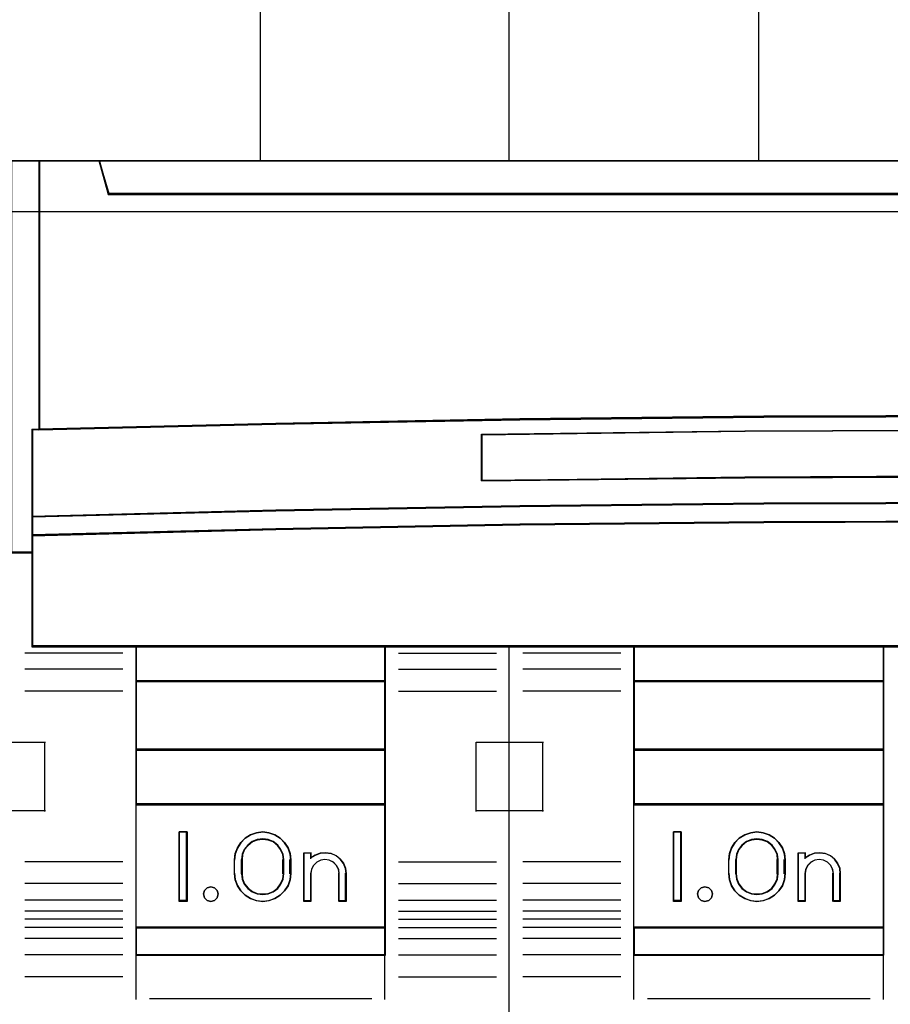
# Model space of a CAD drawing. Header units: millimetres. Extents: x 203 to 3426, y 719 to 2381.
# Tile 53 of 185: x 2534.91 to 2538.16, y 1114.62 to 1118.3. Entities that reach past the tile are written whole.
import ezdxf

# ---------------------------------------------------------------- set-up
doc = ezdxf.new("R2010")
doc.units = ezdxf.units.MM
doc.layers.add('45', color=7, linetype='Continuous')
doc.layers.add('E_Legrand_obudowy', color=7, linetype='Continuous')

# ---------------------------------------------------------------- blocks, each defined once
blk = doc.blocks.new('XL3 160 wnękowa 6x24M')
at = {"layer": 'E_Legrand_obudowy'}
blk.add_lwpolyline([(-215.641, -325.091), (215.545, -325.091), (215.545, -370.033), (-215.641, -370.033), (-215.641, -325.091)], dxfattribs=at)
blk = doc.blocks.new('S304 TX3')
at = {"layer": '45', "color": 139}
for points in [[(17.970325, 22.215289), (17.970325, 41.02555)], [(8.979787, 29.461747), (8.979787, 22.215289)], [(26.975195, 29.461747), (26.975195, 22.215289)], [(-0.014334, 22.247615), (71.983424, 22.247615)], [(0.981828, 22.247615), (0.981828, 12.531794)], [(3.164067, 22.247615), (3.518815, 21.033586)], [(3.486565, 21.065913), (68.482525, 21.065913)], [(71.232719, 12.521018), (62.422764, 12.749816), (53.612809, 12.919948), (44.797285, 13.01968), (35.981761, 13.049013), (27.171805, 13.01968), (18.356281, 12.919948), (9.540757, 12.749816), (0.736371, 12.521018)], [(0.736371, 12.553344), (0.736371, 4.701668)], [(54.989552, 12.339632), (45.485257, 12.473992), (35.980962, 12.521018), (26.482238, 12.473992), (16.972371, 12.339632)], [(16.972371, 10.694587), (16.972371, 12.371958)], [(54.989552, 10.694587), (45.485257, 10.823202), (35.980962, 10.870586), (26.482238, 10.823202), (16.972371, 10.694587)], [(71.232719, 9.387172), (62.422764, 9.621038), (53.612809, 9.778898), (44.797285, 9.884137), (35.981761, 9.913371), (27.171805, 9.884137), (18.356281, 9.778898), (9.540757, 9.621038), (0.736371, 9.387172)], [(71.232719, 8.710117), (62.422764, 8.944782), (53.612809, 9.114913), (44.797285, 9.208779), (35.981761, 9.238112), (27.171805, 9.208779), (18.356281, 9.114913), (9.540757, 8.944782), (0.736371, 8.710117)], [(35.981762, 9.221949), (27.175837, 9.194451), (18.364346, 9.106459), (9.552854, 8.946972), (0.752496, 8.726991), (0.752496, 8.105544), (0.752496, 4.717831), (4.504198, 4.717831), (13.488246, 4.717831), (17.985836, 4.717831), (22.483426, 4.717831), (31.489738, 4.717831), (35.981762, 4.717831)], [(0.768621, 8.121062), (-0.014334, 8.121062)], [(71.232719, 4.733994), (0.736371, 4.733994)], [(4.488102, 4.733994), (4.488102, -6.438303)], [(4.488102, 4.733994), (13.505514, 4.733994)], [(13.471473, 4.733994), (13.471473, -6.438303)], [(17.970325, -41.02555), (17.970325, 4.733994)], [(22.467385, 4.733994), (22.467385, -6.438303)], [(22.467385, 4.733994), (31.506297, 4.733994)], [(31.474047, 4.733994), (31.474047, -6.438303)], [(4.020479, 4.475384), (0.480164, 4.475384)], [(13.973137, 4.475384), (17.508077, 4.475384)], [(22.005137, 4.475384), (18.470197, 4.475384)], [(4.020479, 3.888125), (0.480164, 3.888125)], [(13.973137, 3.888125), (17.508077, 3.888125)], [(22.005137, 3.888125), (18.470197, 3.888125)], [(4.488102, 3.475068), (13.505514, 3.475068)], [(22.467385, 3.475068), (31.506297, 3.475068)], [(4.020479, 3.096133), (0.480164, 3.096133)], [(13.973137, 3.096133), (17.508077, 3.096133)], [(22.005137, 3.096133), (18.470197, 3.096133)], [(-0.014334, 1.253539), (1.220118, 1.253539)], [(1.187869, 1.253539), (1.187869, -1.248151)], [(16.773497, -1.248151), (16.773497, 1.253539)], [(16.773497, 1.253539), (18.002574, 1.253539)], [(17.970325, 1.253539), (19.210152, 1.253539)], [(19.177902, 1.253539), (19.177902, -1.248151)], [(4.488102, 1.005704), (13.505514, 1.005704)], [(22.467385, 1.005704), (31.506297, 1.005704)], [(4.488102, -0.973378), (13.505514, -0.973378)], [(22.467385, -0.973378), (31.506297, -0.973378)], [(-0.014334, -1.215824), (1.220118, -1.215824)], [(16.773497, -1.215824), (18.002574, -1.215824)], [(17.970325, -1.215824), (19.210152, -1.215824)], [(6.335301, -1.98447), (6.052219, -1.98447)], [(6.052219, -1.98447), (6.052219, -4.493343)], [(6.303051, -1.98447), (6.303051, -4.493343)], [(10.087032, -3.008133), (10.058738, -2.780652), (9.985176, -2.570233), (9.860685, -2.376874), (9.702243, -2.211951), (9.509849, -2.092523), (9.29482, -2.012905), (9.068474, -1.98447), (8.842128, -2.012905), (8.627099, -2.092523), (8.440364, -2.211951), (8.276263, -2.376874), (8.157431, -2.570233), (8.07821, -2.780652), (8.049917, -3.008133)], [(24.187376, -1.98447), (23.902503, -1.98447)], [(23.902503, -1.98447), (23.902503, -4.493343)], [(24.153335, -1.98447), (24.153335, -4.493343)], [(27.939107, -3.008133), (27.910814, -2.780652), (27.837251, -2.570233), (27.712761, -2.376874), (27.554319, -2.211951), (27.356266, -2.092523), (27.146896, -2.012905), (26.92055, -1.98447), (26.694204, -2.012905), (26.479175, -2.092523), (26.281122, -2.211951), (26.12268, -2.376874), (26.003848, -2.570233), (25.930286, -2.780652), (25.901992, -3.008133)], [(9.830825, -3.008133), (9.808068, -2.806898), (9.728419, -2.622912), (9.614636, -2.461925), (9.449649, -2.335434), (9.267596, -2.26069), (9.068474, -2.237692), (8.869353, -2.26069), (8.687299, -2.335434), (8.528002, -2.461925), (8.40284, -2.622912), (8.328881, -2.806898), (8.306124, -3.008133)], [(27.6829, -3.008133), (27.660148, -2.806898), (27.580516, -2.622912), (27.466756, -2.461925), (27.301803, -2.335434), (27.114099, -2.26069), (26.920706, -2.237692), (26.721626, -2.26069), (26.539609, -2.335434), (26.374657, -2.461925), (26.255209, -2.622912), (26.181265, -2.806898), (26.152825, -3.008133)], [(10.554654, -2.73336), (10.832361, -2.73336)], [(10.554654, -2.73336), (10.554654, -4.493343)], [(10.800111, -2.73336), (10.800111, -2.95246)], [(12.079355, -3.502006), (12.062222, -3.306976), (11.982269, -3.123419), (11.868051, -2.968543), (11.719567, -2.842347), (11.536818, -2.762041), (11.342648, -2.73336), (11.148477, -2.744833), (10.965728, -2.819403), (10.800111, -2.92839)], [(28.40673, -2.73336), (28.684437, -2.73336)], [(28.40673, -2.73336), (28.40673, -4.493343)], [(28.650395, -2.73336), (28.650395, -2.95246)], [(29.93143, -3.502006), (29.908555, -3.306976), (29.834209, -3.123419), (29.719831, -2.968543), (29.571139, -2.842347), (29.388134, -2.762041), (29.193691, -2.73336), (28.99353, -2.744833), (28.816243, -2.819403), (28.650395, -2.92839)], [(4.020479, -3.063806), (0.480164, -3.063806)], [(8.049917, -3.502006), (8.049917, -2.975807)], [(8.306124, -3.502006), (8.306124, -2.975807)], [(9.798575, -3.502006), (9.798575, -2.975807)], [(10.054782, -3.502006), (10.054782, -2.975807)], [(11.835689, -3.502006), (11.812676, -3.344146), (11.737885, -3.19798), (11.62282, -3.0752), (11.473237, -3.00504), (11.3179, -2.975807), (11.162564, -3.00504), (11.018733, -3.0752), (10.897916, -3.19798), (10.828877, -3.344146), (10.800111, -3.502006)], [(13.973137, -3.063806), (17.508077, -3.063806)], [(22.005137, -3.063806), (18.470197, -3.063806)], [(25.901992, -3.502006), (25.901992, -2.975807)], [(26.152825, -3.502006), (26.152825, -2.975807)], [(27.648859, -3.502006), (27.648859, -2.975807)], [(27.905066, -3.502006), (27.905066, -2.975807)], [(29.685973, -3.502006), (29.657207, -3.344146), (29.588169, -3.19798), (29.467351, -3.0752), (29.323521, -3.00504), (29.168184, -2.975807), (29.012847, -3.00504), (28.869017, -3.0752), (28.7482, -3.19798), (28.679161, -3.344146), (28.650395, -3.502006)], [(8.049917, -3.469679), (8.07821, -3.69716), (8.157431, -3.918954), (8.276263, -4.106625), (8.440364, -4.265862), (8.627099, -4.390976), (8.842128, -4.464908), (9.068474, -4.493343), (9.29482, -4.464908), (9.509849, -4.390976), (9.702243, -4.265862), (9.860685, -4.106625), (9.985176, -3.918954), (10.058738, -3.69716), (10.087032, -3.469679)], [(8.306124, -3.469679), (8.328881, -3.670914), (8.40284, -3.8549), (8.528002, -4.021637), (8.687299, -4.142378), (8.869353, -4.217123), (9.068474, -4.240121), (9.267596, -4.217123), (9.449649, -4.142378), (9.614636, -4.021637), (9.728419, -3.8549), (9.808068, -3.670914), (9.830825, -3.469679)], [(10.800111, -3.469679), (10.800111, -4.493343)], [(11.801648, -3.469679), (11.801648, -4.493343)], [(12.047105, -3.469679), (12.047105, -4.493343)], [(25.901992, -3.469679), (25.930286, -3.69716), (26.003848, -3.918954), (26.12268, -4.106625), (26.281122, -4.265862), (26.479175, -4.390976), (26.694204, -4.464908), (26.92055, -4.493343), (27.146896, -4.464908), (27.356266, -4.390976), (27.554319, -4.265862), (27.712761, -4.106625), (27.837251, -3.918954), (27.910814, -3.69716), (27.939107, -3.469679)], [(26.152825, -3.469679), (26.181265, -3.670914), (26.255209, -3.8549), (26.374657, -4.021637), (26.539609, -4.142378), (26.721626, -4.217123), (26.920706, -4.240121), (27.114099, -4.217123), (27.301803, -4.142378), (27.466756, -4.021637), (27.580516, -3.8549), (27.660148, -3.670914), (27.6829, -3.469679)], [(28.650395, -3.469679), (28.650395, -4.493343)], [(29.653723, -3.469679), (29.653723, -4.493343)], [(29.897389, -3.469679), (29.897389, -4.493343)], [(4.020479, -3.848614), (0.480164, -3.848614)], [(13.973137, -3.848614), (17.508077, -3.848614)], [(22.005137, -3.848614), (18.470197, -3.848614)], [(4.020479, -4.448445), (0.480164, -4.448445)], [(6.335301, -4.459221), (6.052219, -4.459221)], [(10.554654, -4.459221), (10.832361, -4.459221)], [(11.801648, -4.459221), (12.079355, -4.459221)], [(13.973137, -4.448445), (17.508077, -4.448445)], [(22.005137, -4.448445), (18.470197, -4.448445)], [(24.187376, -4.459221), (23.902503, -4.459221)], [(28.40673, -4.459221), (28.684437, -4.459221)], [(29.653723, -4.459221), (29.93143, -4.459221)], [(4.020479, -4.839952), (0.480164, -4.839952)], [(13.973137, -4.839952), (17.508077, -4.839952)], [(22.005137, -4.839952), (18.470197, -4.839952)], [(4.020479, -5.136275), (0.480164, -5.136275)], [(13.973137, -5.136275), (17.508077, -5.136275)], [(22.005137, -5.136275), (18.470197, -5.136275)], [(4.020479, -5.432599), (0.480164, -5.432599)], [(4.488102, -5.416436), (13.505514, -5.416436)], [(13.973137, -5.432599), (17.508077, -5.432599)], [(22.005137, -5.432599), (18.470197, -5.432599)], [(22.467385, -5.416436), (31.506297, -5.416436)], [(4.020479, -5.829493), (0.480164, -5.829493)], [(13.973137, -5.829493), (17.508077, -5.829493)], [(22.005137, -5.829493), (18.470197, -5.829493)], [(4.020479, -6.42214), (0.480164, -6.42214)], [(4.488102, -6.405977), (13.505514, -6.405977)], [(4.488102, -6.405977), (4.488102, -8.033063)], [(13.471473, -6.405977), (13.471473, -8.033063)], [(13.973137, -6.42214), (17.508077, -6.42214)], [(22.005137, -6.42214), (18.470197, -6.42214)], [(22.467385, -6.405977), (31.506297, -6.405977)], [(22.467385, -6.405977), (22.467385, -8.033063)], [(31.474047, -6.405977), (31.474047, -8.033063)], [(4.020479, -7.214132), (0.480164, -7.214132)], [(13.973137, -7.214132), (17.508077, -7.214132)], [(22.005137, -7.214132), (18.470197, -7.214132)], [(4.977224, -8.000736), (13.009225, -8.000736)], [(22.967257, -8.000736), (31.004633, -8.000736)]]:
    blk.add_lwpolyline(points, dxfattribs=at)
at = {"layer": '45', "color": 7}
for points in [[(1.014078, 12.541976), (1.014078, 22.247615), (-0.014334, 22.247615), (-0.014334, 8.088736), (0.761284, 8.088736), (0.761284, 8.711528), (0.761284, 9.389435), (0.761284, 12.530953), (1.014078, 12.541976)], [(18.356544, 12.89593), (27.171985, 12.989723), (35.981858, 13.017309), (44.797299, 12.989723), (53.61274, 12.89593), (62.422612, 12.735931), (70.981887, 12.531794), (70.981887, 22.247615), (68.804479, 22.247615), (68.481487, 21.061413), (3.487797, 21.061413), (3.164805, 22.247615), (0.981828, 22.247615), (0.981828, 12.531794), (9.541103, 12.735931), (18.356544, 12.89593)], [(3.487065, 21.033586), (68.482026, 21.033586), (68.805023, 22.247615), (62.985493, 22.247615), (53.991674, 22.247615), (44.981149, 22.247615), (35.981761, 22.247615), (26.987942, 22.247615), (17.977416, 22.247615), (8.983597, 22.247615), (3.164067, 22.247615), (3.487065, 21.033586)], [(44.797285, 9.858773), (53.612809, 9.758904), (62.422764, 9.609102), (71.232719, 9.387172), (71.232719, 12.549671), (70.98212, 12.560767), (62.422764, 12.766052), (53.612809, 12.926952), (44.797285, 13.021272), (35.981761, 13.049013), (27.171805, 13.021272), (18.356281, 12.926952), (9.540757, 12.766052), (0.981401, 12.560767), (0.736371, 12.549671), (0.736371, 9.387172), (9.540757, 9.609102), (18.356281, 9.758904), (27.171805, 9.858773), (35.981761, 9.886514), (44.797285, 9.858773)], [(54.989552, 12.369749), (54.989552, 10.694587), (45.485257, 10.801036), (35.980962, 10.840254), (26.482238, 10.801036), (16.972371, 10.694587), (16.972371, 12.369749), (26.482238, 12.4818), (35.980962, 12.521018), (45.485257, 12.4818), (54.989552, 12.369749)], [(35.980962, 10.840254), (45.485257, 10.801036), (54.989552, 10.694587), (54.989552, 12.369749), (45.485257, 12.4818), (35.980962, 12.521018), (26.482238, 12.4818), (16.972371, 12.369749), (16.972371, 10.694587), (26.482238, 10.801036), (35.980962, 10.840254)], [(53.612809, 9.099904), (62.422764, 8.93608), (71.232719, 8.710117), (71.232719, 9.404954), (62.422764, 9.630917), (53.612809, 9.783442), (44.797285, 9.885125), (35.981761, 9.913371), (27.171805, 9.885125), (18.356281, 9.783442), (9.540757, 9.630917), (0.736371, 9.404954), (0.736371, 8.710117), (9.540757, 8.93608), (18.356281, 9.099904), (27.171805, 9.190289), (35.981761, 9.218534), (44.797285, 9.190289), (53.612809, 9.099904)], [(13.505514, 4.733994), (4.488102, 4.733994), (4.488102, 3.442741), (13.505514, 3.442741), (13.505514, 4.733994)], [(22.467385, 4.733994), (22.467385, 3.442741), (31.506297, 3.442741), (31.506297, 4.733994), (22.467385, 4.733994)], [(13.505514, 0.973378), (13.505514, 3.475068), (4.488102, 3.475068), (4.488102, 0.973378), (13.505514, 0.973378)], [(31.506297, 0.973378), (31.506297, 3.475068), (22.467385, 3.475068), (22.467385, 0.973378), (31.506297, 0.973378)], [(13.505514, -1.005704), (13.505514, 1.005704), (4.488102, 1.005704), (4.488102, -1.005704), (13.505514, -1.005704)], [(31.506297, -1.005704), (31.506297, 1.005704), (22.467385, 1.005704), (22.467385, -1.005704), (31.506297, -1.005704)], [(4.488102, -5.448762), (13.505514, -5.448762), (13.505514, -0.973378), (4.488102, -0.973378), (4.488102, -5.448762)], [(22.467385, -0.973378), (22.467385, -5.448762), (31.506297, -5.448762), (31.506297, -0.973378), (22.467385, -0.973378)], [(6.335301, -1.98447), (6.335301, -4.493343), (6.052219, -4.493343), (6.052219, -1.98447), (6.335301, -1.98447)], [(9.509849, -4.392988), (9.29482, -4.465466), (9.068474, -4.493343), (8.842128, -4.465466), (8.627099, -4.392988), (8.440364, -4.270332), (8.276263, -4.114224), (8.157431, -3.93024), (8.07821, -3.712804), (8.049917, -3.489794), (8.049917, -2.988019), (8.07821, -2.765008), (8.157431, -2.558723), (8.276263, -2.369164), (8.440364, -2.207481), (8.627099, -2.0904), (8.842128, -2.012346), (9.068474, -1.98447), (9.29482, -2.012346), (9.509849, -2.0904), (9.702243, -2.207481), (9.860685, -2.369164), (9.985176, -2.558723), (10.058738, -2.765008), (10.087032, -2.988019), (10.087032, -3.489794), (10.058738, -3.712804), (9.985176, -3.93024), (9.860685, -4.114224), (9.702243, -4.270332), (9.509849, -4.392988)], [(24.187376, -1.98447), (24.187376, -4.493343), (23.902503, -4.493343), (23.902503, -1.98447), (24.187376, -1.98447)], [(25.930286, -2.765008), (26.003848, -2.558723), (26.12268, -2.369164), (26.281122, -2.207481), (26.479175, -2.0904), (26.694204, -2.012346), (26.92055, -1.98447), (27.146896, -2.012346), (27.356266, -2.0904), (27.554319, -2.207481), (27.712761, -2.369164), (27.837251, -2.558723), (27.910814, -2.765008), (27.939107, -2.988019), (27.939107, -3.489794), (27.910814, -3.712804), (27.837251, -3.93024), (27.712761, -4.114224), (27.554319, -4.270332), (27.356266, -4.392988), (27.146896, -4.465466), (26.92055, -4.493343), (26.694204, -4.465466), (26.479175, -4.392988), (26.281122, -4.270332), (26.12268, -4.114224), (26.003848, -3.93024), (25.930286, -3.712804), (25.901992, -3.489794), (25.901992, -2.988019), (25.930286, -2.765008)], [(8.687299, -4.145033), (8.869353, -4.217747), (9.068474, -4.240121), (9.267596, -4.217747), (9.449649, -4.145033), (9.614636, -4.027572), (9.728419, -3.865364), (9.808068, -3.686376), (9.830825, -3.490608), (9.830825, -2.987204), (9.808068, -2.791436), (9.728419, -2.612448), (9.614636, -2.455833), (9.449649, -2.332779), (9.267596, -2.260065), (9.068474, -2.237692), (8.869353, -2.260065), (8.687299, -2.332779), (8.528002, -2.455833), (8.40284, -2.612448), (8.328881, -2.791436), (8.306124, -2.987204), (8.306124, -3.490608), (8.328881, -3.686376), (8.40284, -3.865364), (8.528002, -4.027572), (8.687299, -4.145033)], [(26.181265, -2.791436), (26.152825, -2.987204), (26.152825, -3.490608), (26.181265, -3.686376), (26.255209, -3.865364), (26.374657, -4.027572), (26.539609, -4.145033), (26.721626, -4.217747), (26.920706, -4.240121), (27.114099, -4.217747), (27.301803, -4.145033), (27.466756, -4.027572), (27.580516, -3.865364), (27.660148, -3.686376), (27.6829, -3.490608), (27.6829, -2.987204), (27.660148, -2.791436), (27.580516, -2.612448), (27.466756, -2.455833), (27.301803, -2.332779), (27.114099, -2.260065), (26.920706, -2.237692), (26.721626, -2.260065), (26.539609, -2.332779), (26.374657, -2.455833), (26.255209, -2.612448), (26.181265, -2.791436)], [(12.079355, -4.493343), (11.829031, -4.493343), (11.829031, -3.484436), (11.806274, -3.3331), (11.732315, -3.192974), (11.618531, -3.075268), (11.470612, -3.008007), (11.317004, -2.979982), (11.163397, -3.008007), (11.021167, -3.075268), (10.901694, -3.192974), (10.833424, -3.3331), (10.804978, -3.484436), (10.804978, -4.493343), (10.554654, -4.493343), (10.554654, -2.73336), (10.804978, -2.73336), (10.804978, -2.923932), (10.969964, -2.817436), (11.152018, -2.74457), (11.34545, -2.73336), (11.538882, -2.761385), (11.720936, -2.839856), (11.868855, -2.963167), (11.982639, -3.114503), (12.062287, -3.293864), (12.079355, -3.484436), (12.079355, -4.493343)], [(28.40673, -4.493343), (28.40673, -2.73336), (28.657054, -2.73336), (28.657054, -2.923932), (28.82204, -2.817436), (28.998405, -2.74457), (29.197526, -2.73336), (29.390958, -2.761385), (29.573012, -2.839856), (29.720931, -2.963167), (29.834714, -3.114503), (29.908674, -3.293864), (29.93143, -3.484436), (29.93143, -4.493343), (29.681106, -4.493343), (29.681106, -3.484436), (29.65266, -3.3331), (29.58439, -3.192974), (29.464917, -3.075268), (29.322688, -3.008007), (29.16908, -2.979982), (29.015472, -3.008007), (28.873243, -3.075268), (28.75377, -3.192974), (28.6855, -3.3331), (28.657054, -3.484436), (28.657054, -4.493343), (28.40673, -4.493343)], [(7.42483, -4.10028), (7.460462, -4.223479), (7.42483, -4.358411), (7.329812, -4.458143), (7.193223, -4.493343), (7.062573, -4.458143), (6.967554, -4.358411), (6.931923, -4.223479), (6.967554, -4.10028), (7.062573, -4.000548), (7.193223, -3.965348), (7.329812, -4.000548), (7.42483, -4.10028)], [(25.275151, -4.10028), (25.310745, -4.223479), (25.275151, -4.358411), (25.180233, -4.458143), (25.043789, -4.493343), (24.907344, -4.458143), (24.812426, -4.358411), (24.776832, -4.223479), (24.812426, -4.10028), (24.907344, -4.000548), (25.043789, -3.965348), (25.180233, -4.000548), (25.275151, -4.10028)], [(13.505514, -6.438303), (13.505514, -5.416436), (4.488102, -5.416436), (4.488102, -6.438303), (13.505514, -6.438303)], [(31.506297, -6.438303), (31.506297, -5.416436), (22.467385, -5.416436), (22.467385, -6.438303), (31.506297, -6.438303)]]:
    blk.add_lwpolyline(points, close=True, dxfattribs=at)
at = {"layer": '45', "color": 140}
for points in [[(1.014078, 12.541976), (1.014078, 22.247615), (-0.014334, 22.247615), (-0.014334, 8.088736), (0.761284, 8.088736), (0.761284, 8.711528), (0.761284, 9.389435), (0.761284, 12.530953), (1.014078, 12.541976)], [(0.997953, 12.547972), (0.997953, 22.231452), (0, 22.231452), (0, 8.104899), (0.752646, 8.104899), (0.752646, 8.726269), (0.752646, 9.402628), (0.752646, 12.536974), (0.997953, 12.547972)], [(18.356544, 12.89593), (27.171985, 12.989723), (35.981858, 13.017309), (44.797299, 12.989723), (53.61274, 12.89593), (62.422612, 12.735931), (70.981887, 12.531794), (70.981887, 22.247615), (68.804479, 22.247615), (68.481487, 21.061413), (3.487797, 21.061413), (3.164805, 22.247615), (0.981828, 22.247615), (0.981828, 12.531794), (9.541103, 12.735931), (18.356544, 12.89593)], [(3.501257, 21.047954), (68.467833, 21.047954), (68.79069, 22.231452), (62.973702, 22.231452), (53.98381, 22.231452), (44.97722, 22.231452), (35.981762, 22.231452), (26.991871, 22.231452), (17.98528, 22.231452), (8.995389, 22.231452), (3.1784, 22.231452), (3.501257, 21.047954)]]:
    blk.add_lwpolyline(points, close=True, dxfattribs=at)
at = {"layer": '45', "color": 59}
for points in [[(18.363318, 12.910882), (27.174923, 13.004362), (35.980962, 13.031856), (44.792567, 13.004362), (53.604172, 12.910882), (62.410211, 12.751415), (70.965762, 12.547957), (70.965762, 22.231452), (68.789301, 22.231452), (68.46645, 21.049197), (3.50104, 21.049197), (3.178189, 22.231452), (0.996161, 22.231452), (0.996161, 12.547957), (9.551712, 12.751415), (18.363318, 12.910882)], [(3.487065, 21.033586), (68.482026, 21.033586), (68.805023, 22.247615), (62.985493, 22.247615), (53.991674, 22.247615), (44.981149, 22.247615), (35.981761, 22.247615), (26.987942, 22.247615), (17.977416, 22.247615), (8.983597, 22.247615), (3.164067, 22.247615), (3.487065, 21.033586)], [(44.797285, 9.858773), (53.612809, 9.758904), (62.422764, 9.609102), (71.232719, 9.387172), (71.232719, 12.549671), (70.98212, 12.560767), (62.422764, 12.766052), (53.612809, 12.926952), (44.797285, 13.021272), (35.981761, 13.049013), (27.171805, 13.021272), (18.356281, 12.926952), (9.540757, 12.766052), (0.981401, 12.560767), (0.736371, 12.549671), (0.736371, 9.387172), (9.540757, 9.609102), (18.356281, 9.758904), (27.171805, 9.858773), (35.981761, 9.886514), (44.797285, 9.858773)], [(54.989552, 12.369749), (54.989552, 10.694587), (45.485257, 10.801036), (35.980962, 10.840254), (26.482238, 10.801036), (16.972371, 10.694587), (16.972371, 12.369749), (26.482238, 12.4818), (35.980962, 12.521018), (45.485257, 12.4818), (54.989552, 12.369749)], [(35.980962, 10.840254), (45.485257, 10.801036), (54.989552, 10.694587), (54.989552, 12.369749), (45.485257, 12.4818), (35.980962, 12.521018), (26.482238, 12.4818), (16.972371, 12.369749), (16.972371, 10.694587), (26.482238, 10.801036), (35.980962, 10.840254)], [(35.981858, 10.853839), (45.478538, 10.815315), (54.975219, 10.710751), (54.975219, 12.356264), (45.478538, 12.466331), (35.981858, 12.504855), (26.490744, 12.466331), (16.988496, 12.356264), (16.988496, 10.710751), (26.490744, 10.815315), (35.981858, 10.853839)], [(53.612809, 9.099904), (62.422764, 8.93608), (71.232719, 8.710117), (71.232719, 9.404954), (62.422764, 9.630917), (53.612809, 9.783442), (44.797285, 9.885125), (35.981761, 9.913371), (27.171805, 9.885125), (18.356281, 9.783442), (9.540757, 9.630917), (0.736371, 9.404954), (0.736371, 8.710117), (9.540757, 8.93608), (18.356281, 9.099904), (27.171805, 9.190289), (35.981761, 9.218534), (44.797285, 9.190289), (53.612809, 9.099904)], [(53.604745, 9.106177), (62.41067, 8.94651), (71.216594, 8.726281), (71.216594, 9.403487), (62.41067, 9.623716), (53.604745, 9.772371), (44.793253, 9.871475), (35.981762, 9.899004), (27.175837, 9.871475), (18.364346, 9.772371), (9.552854, 9.623716), (0.752496, 9.403487), (0.752496, 8.726281), (9.552854, 8.94651), (18.364346, 9.106177), (27.175837, 9.194269), (35.981762, 9.221797), (44.793253, 9.194269), (53.604745, 9.106177)], [(13.505514, 4.733994), (4.488102, 4.733994), (4.488102, 3.442741), (13.505514, 3.442741), (13.505514, 4.733994)], [(13.489389, 4.717831), (4.504227, 4.717831), (4.504227, 3.457109), (13.489389, 3.457109), (13.489389, 4.717831)], [(22.467385, 4.733994), (22.467385, 3.442741), (31.506297, 3.442741), (31.506297, 4.733994), (22.467385, 4.733994)], [(22.48351, 4.717831), (22.48351, 3.457109), (31.490172, 3.457109), (31.490172, 4.717831), (22.48351, 4.717831)], [(13.505514, 0.973378), (13.505514, 3.475068), (4.488102, 3.475068), (4.488102, 0.973378), (13.505514, 0.973378)], [(13.489389, 0.989541), (13.489389, 3.458904), (4.504227, 3.458904), (4.504227, 0.989541), (13.489389, 0.989541)], [(31.506297, 0.973378), (31.506297, 3.475068), (22.467385, 3.475068), (22.467385, 0.973378), (31.506297, 0.973378)], [(31.490172, 0.989541), (31.490172, 3.458904), (22.48351, 3.458904), (22.48351, 0.989541), (31.490172, 0.989541)], [(13.505514, -1.005704), (13.505514, 1.005704), (4.488102, 1.005704), (4.488102, -1.005704), (13.505514, -1.005704)], [(13.489389, -0.991337), (13.489389, 0.991337), (4.504227, 0.991337), (4.504227, -0.991337), (13.489389, -0.991337)], [(31.506297, -1.005704), (31.506297, 1.005704), (22.467385, 1.005704), (22.467385, -1.005704), (31.506297, -1.005704)], [(31.490172, -0.991337), (31.490172, 0.991337), (22.48351, 0.991337), (22.48351, -0.991337), (31.490172, -0.991337)], [(4.488102, -5.448762), (13.505514, -5.448762), (13.505514, -0.973378), (4.488102, -0.973378), (4.488102, -5.448762)], [(22.467385, -0.973378), (22.467385, -5.448762), (31.506297, -5.448762), (31.506297, -0.973378), (22.467385, -0.973378)], [(6.335301, -1.98447), (6.335301, -4.493343), (6.052219, -4.493343), (6.052219, -1.98447), (6.335301, -1.98447)], [(9.509849, -4.392988), (9.29482, -4.465466), (9.068474, -4.493343), (8.842128, -4.465466), (8.627099, -4.392988), (8.440364, -4.270332), (8.276263, -4.114224), (8.157431, -3.93024), (8.07821, -3.712804), (8.049917, -3.489794), (8.049917, -2.988019), (8.07821, -2.765008), (8.157431, -2.558723), (8.276263, -2.369164), (8.440364, -2.207481), (8.627099, -2.0904), (8.842128, -2.012346), (9.068474, -1.98447), (9.29482, -2.012346), (9.509849, -2.0904), (9.702243, -2.207481), (9.860685, -2.369164), (9.985176, -2.558723), (10.058738, -2.765008), (10.087032, -2.988019), (10.087032, -3.489794), (10.058738, -3.712804), (9.985176, -3.93024), (9.860685, -4.114224), (9.702243, -4.270332), (9.509849, -4.392988)], [(24.187376, -1.98447), (24.187376, -4.493343), (23.902503, -4.493343), (23.902503, -1.98447), (24.187376, -1.98447)], [(25.930286, -2.765008), (26.003848, -2.558723), (26.12268, -2.369164), (26.281122, -2.207481), (26.479175, -2.0904), (26.694204, -2.012346), (26.92055, -1.98447), (27.146896, -2.012346), (27.356266, -2.0904), (27.554319, -2.207481), (27.712761, -2.369164), (27.837251, -2.558723), (27.910814, -2.765008), (27.939107, -2.988019), (27.939107, -3.489794), (27.910814, -3.712804), (27.837251, -3.93024), (27.712761, -4.114224), (27.554319, -4.270332), (27.356266, -4.392988), (27.146896, -4.465466), (26.92055, -4.493343), (26.694204, -4.465466), (26.479175, -4.392988), (26.281122, -4.270332), (26.12268, -4.114224), (26.003848, -3.93024), (25.930286, -3.712804), (25.901992, -3.489794), (25.901992, -2.988019), (25.930286, -2.765008)], [(8.687299, -4.145033), (8.869353, -4.217747), (9.068474, -4.240121), (9.267596, -4.217747), (9.449649, -4.145033), (9.614636, -4.027572), (9.728419, -3.865364), (9.808068, -3.686376), (9.830825, -3.490608), (9.830825, -2.987204), (9.808068, -2.791436), (9.728419, -2.612448), (9.614636, -2.455833), (9.449649, -2.332779), (9.267596, -2.260065), (9.068474, -2.237692), (8.869353, -2.260065), (8.687299, -2.332779), (8.528002, -2.455833), (8.40284, -2.612448), (8.328881, -2.791436), (8.306124, -2.987204), (8.306124, -3.490608), (8.328881, -3.686376), (8.40284, -3.865364), (8.528002, -4.027572), (8.687299, -4.145033)], [(8.695809, -4.130405), (8.874226, -4.201945), (9.06937, -4.223958), (9.264514, -4.201945), (9.442931, -4.130405), (9.604621, -4.014841), (9.716132, -3.855251), (9.794189, -3.679153), (9.816491, -3.486545), (9.816491, -2.991268), (9.794189, -2.79866), (9.716132, -2.622561), (9.604621, -2.468475), (9.442931, -2.347407), (9.264514, -2.275867), (9.06937, -2.253855), (8.874226, -2.275867), (8.695809, -2.347407), (8.539695, -2.468475), (8.417033, -2.622561), (8.344551, -2.79866), (8.322249, -2.991268), (8.322249, -3.486545), (8.344551, -3.679153), (8.417033, -3.855251), (8.539695, -4.014841), (8.695809, -4.130405)], [(26.181265, -2.791436), (26.152825, -2.987204), (26.152825, -3.490608), (26.181265, -3.686376), (26.255209, -3.865364), (26.374657, -4.027572), (26.539609, -4.145033), (26.721626, -4.217747), (26.920706, -4.240121), (27.114099, -4.217747), (27.301803, -4.145033), (27.466756, -4.027572), (27.580516, -3.865364), (27.660148, -3.686376), (27.6829, -3.490608), (27.6829, -2.987204), (27.660148, -2.791436), (27.580516, -2.612448), (27.466756, -2.455833), (27.301803, -2.332779), (27.114099, -2.260065), (26.920706, -2.237692), (26.721626, -2.260065), (26.539609, -2.332779), (26.374657, -2.455833), (26.255209, -2.612448), (26.181265, -2.791436)], [(26.195032, -2.79866), (26.167158, -2.991268), (26.167158, -3.486545), (26.195032, -3.679153), (26.267504, -3.855251), (26.384574, -4.014841), (26.546243, -4.130405), (26.724636, -4.201945), (26.919754, -4.223958), (27.109297, -4.201945), (27.293264, -4.130405), (27.454933, -4.014841), (27.566429, -3.855251), (27.644476, -3.679153), (27.666775, -3.486545), (27.666775, -2.991268), (27.644476, -2.79866), (27.566429, -2.622561), (27.454933, -2.468475), (27.293264, -2.347407), (27.109297, -2.275867), (26.919754, -2.253855), (26.724636, -2.275867), (26.546243, -2.347407), (26.384574, -2.468475), (26.267504, -2.622561), (26.195032, -2.79866)], [(12.079355, -4.493343), (11.829031, -4.493343), (11.829031, -3.484436), (11.806274, -3.3331), (11.732315, -3.192974), (11.618531, -3.075268), (11.470612, -3.008007), (11.317004, -2.979982), (11.163397, -3.008007), (11.021167, -3.075268), (10.901694, -3.192974), (10.833424, -3.3331), (10.804978, -3.484436), (10.804978, -4.493343), (10.554654, -4.493343), (10.554654, -2.73336), (10.804978, -2.73336), (10.804978, -2.923932), (10.969964, -2.817436), (11.152018, -2.74457), (11.34545, -2.73336), (11.538882, -2.761385), (11.720936, -2.839856), (11.868855, -2.963167), (11.982639, -3.114503), (12.062287, -3.293864), (12.079355, -3.484436), (12.079355, -4.493343)], [(28.40673, -4.493343), (28.40673, -2.73336), (28.657054, -2.73336), (28.657054, -2.923932), (28.82204, -2.817436), (28.998405, -2.74457), (29.197526, -2.73336), (29.390958, -2.761385), (29.573012, -2.839856), (29.720931, -2.963167), (29.834714, -3.114503), (29.908674, -3.293864), (29.93143, -3.484436), (29.93143, -4.493343), (29.681106, -4.493343), (29.681106, -3.484436), (29.65266, -3.3331), (29.58439, -3.192974), (29.464917, -3.075268), (29.322688, -3.008007), (29.16908, -2.979982), (29.015472, -3.008007), (28.873243, -3.075268), (28.75377, -3.192974), (28.6855, -3.3331), (28.657054, -3.484436), (28.657054, -4.493343), (28.40673, -4.493343)], [(7.42483, -4.10028), (7.460462, -4.223479), (7.42483, -4.358411), (7.329812, -4.458143), (7.193223, -4.493343), (7.062573, -4.458143), (6.967554, -4.358411), (6.931923, -4.223479), (6.967554, -4.10028), (7.062573, -4.000548), (7.193223, -3.965348), (7.329812, -4.000548), (7.42483, -4.10028)], [(25.275151, -4.10028), (25.310745, -4.223479), (25.275151, -4.358411), (25.180233, -4.458143), (25.043789, -4.493343), (24.907344, -4.458143), (24.812426, -4.358411), (24.776832, -4.223479), (24.812426, -4.10028), (24.907344, -4.000548), (25.043789, -3.965348), (25.180233, -4.000548), (25.275151, -4.10028)], [(13.505514, -6.438303), (13.505514, -5.416436), (4.488102, -5.416436), (4.488102, -6.438303), (13.505514, -6.438303)], [(13.489389, -6.423936), (13.489389, -5.432599), (4.504227, -5.432599), (4.504227, -6.423936), (13.489389, -6.423936)], [(31.506297, -6.438303), (31.506297, -5.416436), (22.467385, -5.416436), (22.467385, -6.438303), (31.506297, -6.438303)], [(31.490172, -6.423936), (31.490172, -5.432599), (22.48351, -5.432599), (22.48351, -6.423936), (31.490172, -6.423936)]]:
    blk.add_lwpolyline(points, close=True, dxfattribs=at)
at = {"layer": '45', "color": 7}
blk.add_lwpolyline([(35.981761, 9.238112), (27.171805, 9.210417), (18.356281, 9.121793), (9.540757, 8.961162), (0.736371, 8.739602), (0.736371, 8.113694), (0.736371, 4.701668), (4.489791, 4.701668), (13.47795, 4.701668), (17.977598, 4.701668), (22.477247, 4.701668), (31.487681, 4.701668), (35.981761, 4.701668)], dxfattribs=at)
at = {"layer": '45', "color": 59}
blk.add_lwpolyline([(35.981761, 9.238112), (27.171805, 9.210417), (18.356281, 9.121793), (9.540757, 8.961162), (0.736371, 8.739602), (0.736371, 8.113694), (0.736371, 4.701668), (4.489791, 4.701668), (13.47795, 4.701668), (17.977598, 4.701668), (22.477247, 4.701668), (31.487681, 4.701668), (35.981761, 4.701668)], dxfattribs=at)
at = {"layer": '45', "color": 139}
for points in [[(7.460462, -4.223479), (7.42483, -4.10028), (7.329812, -4.000548), (7.193223, -3.965348), (7.062573, -4.000548), (6.967554, -4.10028), (6.931923, -4.223479), (6.967554, -4.358411), (7.062573, -4.458143), (7.193223, -4.493343), (7.329812, -4.458143), (7.42483, -4.358411), (7.460462, -4.223479)], [(25.310745, -4.223479), (25.275151, -4.10028), (25.180233, -4.000548), (25.043789, -3.965348), (24.907344, -4.000548), (24.812426, -4.10028), (24.776832, -4.223479), (24.812426, -4.358411), (24.907344, -4.458143), (25.043789, -4.493343), (25.180233, -4.458143), (25.275151, -4.358411), (25.310745, -4.223479)]]:
    blk.add_lwpolyline(points, close=True, dxfattribs=at)
blk = doc.blocks.new('G$CCC6CD2FA')
at = {"xscale": 0.103478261, "yscale": 0.103478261, "zscale": 0.103478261}
blk.add_blockref('S304 TX3', (-115.4535, 43.782), dxfattribs=at)
at = {"layer": 'E_Legrand_obudowy', "color": 67, "true_color": 0x727430, "xscale": 0.1, "yscale": 0.1, "zscale": 0.1}
blk.add_blockref('XL3 160 wnękowa 6x24M', (-112.1857, 78.4038), dxfattribs=at)

msp = doc.modelspace()

# ---------------------------------------------------------------- block references
msp.add_blockref('G$CCC6CD2FA', (2650.3343, 1071.6878))

doc.saveas('drawing.dxf')
